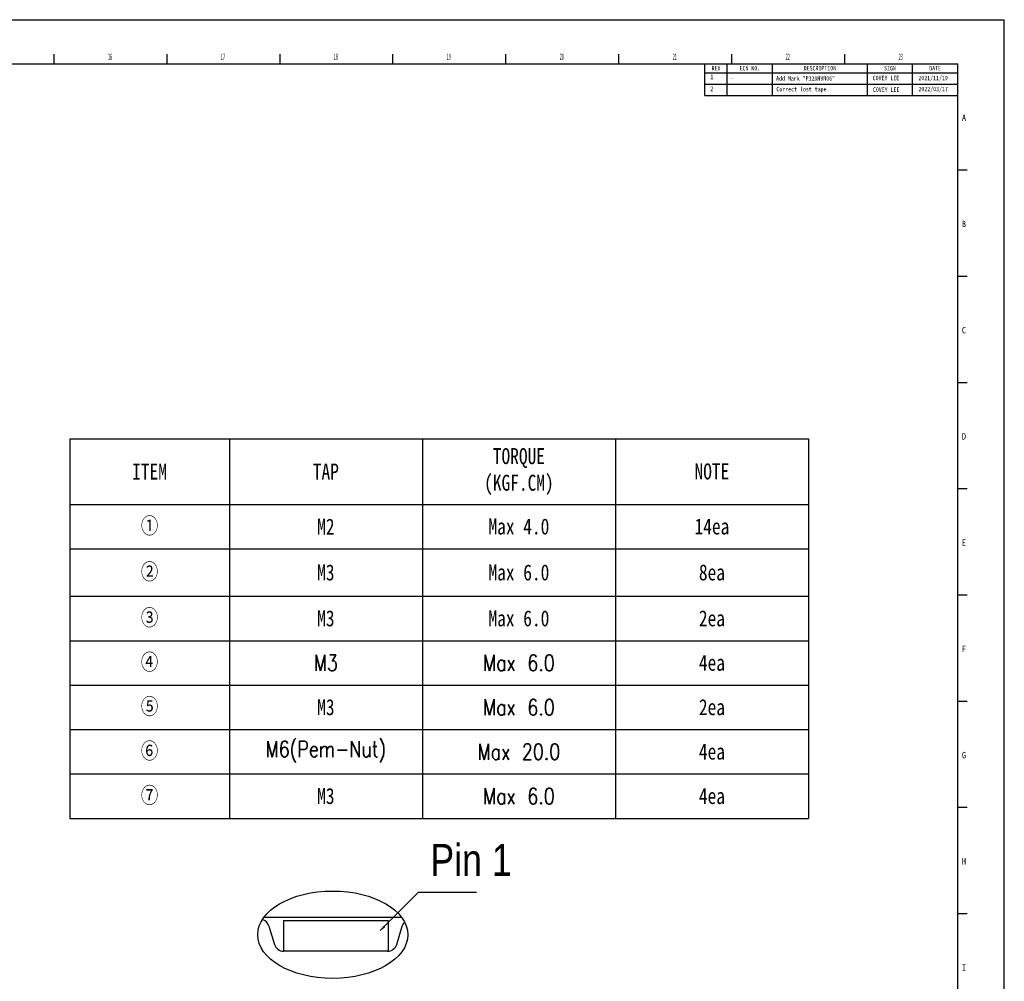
# Model space of a CAD drawing. Header units: millimetres. Extents: x 0 to 3401, y -1 to 1189.
# Tile 40 of 40: x 2784 to 3401, y 587 to 1189. Entities that reach past the tile are written whole.
import ezdxf

# ---------------------------------------------------------------- set-up
doc = ezdxf.new("R2010")
doc.units = ezdxf.units.MM
doc.header["$LTSCALE"] = 65.395
doc.layers.get('0').update_dxf_attribs({"linetype": 'CONTINUOUS'})
doc.layers.add('DIM', color=7, linetype='CONTINUOUS', lineweight=5)
doc.styles.get("Standard").update_dxf_attribs({"font": 'txt', "width": 0.8})
doc.styles.add('TEXTSTYLE_2', font='txt', dxfattribs={"width": 0.4})
doc.dimstyles.get("Standard").update_dxf_attribs({"dimtxt": 3, "dimasz": 3.5, "dimexe": 1.5, "dimexo": 1, "dimtad": 1, "dimzin": 0, "dimdsep": 46, "dimtxsty": 'Standard', "dimblk": '_FILLED', "dimblk1": '_FILLED', "dimblk2": '_FILLED', "dimcen": 0.09, "dimazin": 0, "dimtol": 1, "dimtp": 0.01, "dimtm": 0.01, "dimtfac": 1, "dimtofl": 0, "dimtmove": 0, "dimatfit": 3, "dimldrblk": '_FILLED', "dimfxl": 1, "dimtolj": 1, "dimtzin": 0, "dimarcsym": 0})

# ---------------------------------------------------------------- blocks, each defined once
blk = doc.blocks.new('*T21')
at = {"layer": 'DIM', "color": 0, "linetype": 'ByBlock', "lineweight": -2, "transparency": 16777216}
for p, q in [((0, 0), (462.45, 0)), ((0, 0), (0, -237.57)), ((99.9, 0), (99.9, -237.57)), ((220.75, 0), (220.75, -237.57)), ((341.6, 0), (341.6, -237.57)), ((462.45, 0), (462.45, -237.57)), ((0, -41.13), (462.45, -41.13)), ((0, -68.92), (462.45, -68.92)), ((0, -98.59), (462.45, -98.59)), ((0, -126.39), (462.45, -126.39)), ((0, -154.18), (462.45, -154.18)), ((0, -181.98), (462.45, -181.98)), ((0, -209.77), (462.45, -209.77)), ((0, -237.57), (462.45, -237.57))]:
    blk.add_line(p, q, dxfattribs=at)
at = {"layer": 'DIM', "color": 0, "transparency": 16777216, "char_height": 10, "attachment_point": 5}
for s, insert, width in [('TORQUE\\P(KGF.CM)', (281.18, -20.56), 117.8477), ('ITEM', (49.95, -20.56), 96.9043), ('TAP', (160.33, -20.56), 117.8477), ('NOTE', (402.02, -20.56), 117.8477), ('{\\f宋体|b0|i0|c134|p2;①}', (49.95, -55.03), 96.9043), ('M2', (160.33, -55.03), 117.8477), ('Max 4.0', (281.18, -55.03), 117.8477), ('14ea', (402.02, -55.03), 117.8477), ('{\\f宋体|b0|i0|c134|p2;②}', (49.95, -83.76), 96.9043), ('M3', (160.33, -83.76), 117.8477), ('Max 6.0', (281.18, -83.76), 117.8477), ('8ea', (402.02, -83.76), 117.8477), ('{\\f宋体|b0|i0|c134|p2;③}', (49.95, -112.49), 96.9043), ('M3', (160.33, -112.49), 117.8477), ('Max 6.0', (281.18, -112.49), 117.8477), ('2ea', (402.02, -112.49), 117.8477), ('{\\f宋体|b0|i0|c134|p2;④}', (49.95, -140.28), 96.9043), ('\\Ftxt.shx|c1;M3', (160.33, -140.28), 117.8477), ('\\Ftxt.shx|c1;Max 6.0', (281.18, -140.28), 117.8477), ('4ea', (402.02, -140.28), 117.8477), ('{\\f宋体|b0|i0|c134|p2;⑤}', (49.95, -168.08), 96.9043), ('M3', (160.33, -168.08), 117.8477), ('\\Ftxt.shx|c1;Max 6.0', (281.18, -168.08), 117.8477), ('2ea', (402.02, -168.08), 117.8477), ('\\f宋体|b0|i0|c134|p2;⑥', (49.95, -195.87), 96.9043), ('{\\Ftxt.shx|c1;M6(Pem-Nut)}', (160.33, -195.87), 117.8477), ('\\Ftxt.shx|c1;Max 20.0', (281.18, -195.87), 117.8477), ('4ea', (402.02, -195.87), 117.8477), ('{\\f宋体|b0|i0|c134|p2;⑦}', (49.95, -223.67), 96.9043), ('{\\Ftxt|c1;M3}', (160.33, -223.67), 117.8477), ('\\Ftxt.shx|c1;Max 6.0', (281.18, -223.67), 117.8477), ('{\\Ftxt|c1;4ea}', (402.02, -223.67), 117.8477)]:
    blk.add_mtext(s, dxfattribs=dict(at, insert=insert, width=width))
blk = doc.blocks.new('_FILLED')
at = {"color": 0, "linetype": 'ByBlock'}
blk.add_solid([(0, 0), (-1, 0.21), (-1, -0.21)], dxfattribs=at)

msp = doc.modelspace()

# ---------------------------------------------------------------- linework, layer by layer
at = {"color": 7, "linetype": 'Continuous'}
for p, q in [((1719.317, 1188.526), (3400.817, 1188.526)), ((3400.817, -0.828), (3400.817, 1188.526)), ((2805.973, 1160.997), (2805.973, 1166.996)), ((2876.684, 1160.997), (2876.684, 1166.996)), ((2947.394, 1160.997), (2947.394, 1166.996)), ((3018.105, 1160.997), (3018.105, 1166.996)), ((3088.816, 1160.997), (3088.816, 1166.996)), ((3159.526, 1160.997), (3159.526, 1166.996)), ((3230.237, 1160.997), (3230.237, 1166.996)), ((3300.948, 1160.997), (3300.948, 1166.996)), ((3371.658, 1094.529), (3377.657, 1094.529)), ((3371.658, 1028.061), (3377.657, 1028.061)), ((3371.658, 961.593), (3377.657, 961.593)), ((3371.658, 895.125), (3377.657, 895.125)), ((3371.658, 828.657), (3377.657, 828.657)), ((3371.658, 762.189), (3377.657, 762.189)), ((3371.658, 695.721), (3377.657, 695.721)), ((3371.658, 629.253), (3377.657, 629.253)), ((2937.29, 626.867), (3023.463, 626.867)), ((2949.777, 624.867), (3015.177, 624.867)), ((2949.777, 605.667), (2949.777, 624.867)), ((3015.177, 624.867), (3015.177, 605.727)), ((2940.46, 621.391), (2943.895, 609.943)), ((3020.46, 609.943), (3023.895, 621.391)), ((3014.713, 605.667), (2949.641, 605.667))]:
    msp.add_line(p, q, dxfattribs=at)
at = {"color": 6, "linetype": 'Continuous'}
for p in [(1745.313, 1160.997), (3371.658, 52.436)]:
    msp.add_line(p, (3371.658, 1160.997), dxfattribs=at)
at = {"linetype": 'Continuous'}
for p, q in [((3213.266, 1141.198), (3213.266, 1160.997)), ((3213.266, 1160.997), (3371.658, 1160.997)), ((3227.409, 1141.198), (3227.409, 1160.997)), ((3255.693, 1141.198), (3255.693, 1160.997)), ((3315.09, 1141.198), (3315.09, 1160.997)), ((3343.374, 1141.198), (3343.374, 1160.997)), ((3371.658, 1141.198), (3371.658, 1160.997)), ((3213.266, 1155.34), (3371.658, 1155.34)), ((3213.266, 1148.269), (3371.658, 1148.269)), ((3213.266, 1141.198), (3371.658, 1141.198))]:
    msp.add_line(p, q, dxfattribs=at)
at = {"color": 7, "linetype": 'Continuous'}
for centre, start, end in [((2934.713, 619.667), 16.699244, 74.535952), ((3029.641, 619.667), 135.624674, 163.300756), ((2949.641, 611.667), 196.699244, 270), ((3014.713, 611.667), 270, 343.300756)]:
    msp.add_arc(centre, 6, start, end, dxfattribs=at)
at = {"color": 3}
msp.add_ellipse((2980.377, 615.98), major_axis=(-46.971, 0), ratio=0.5820643, dxfattribs=at)

# ---------------------------------------------------------------- block references
msp.add_blockref('*T21', (2815.76, 926.364))

# ---------------------------------------------------------------- texts
at = {"color": 7, "linetype": 'Continuous', "char_height": 3.9994, "attachment_point": 1, "line_spacing_factor": 0.9, "style": 'TEXTSTYLE_2'}
for s, insert, width in [('16', (2839.646, 1167.361), 8.14163), ('17', (2910.357, 1167.361), 8.14163), ('18', (2981.067, 1167.361), 8.14163), ('19', (3051.778, 1167.361), 8.14163), ('20', (3122.489, 1167.361), 9.42715), ('21', (3193.199, 1167.361), 8.14163), ('22', (3263.91, 1167.361), 9.42715), ('23', (3334.621, 1167.361), 8.99864)]:
    msp.add_mtext(s, dxfattribs=dict(at, insert=insert, width=width))
at = {"linetype": 'Continuous', "line_spacing_factor": 0.9}
for s, insert, char_height, width, attachment_point in [('REV', (3220.337, 1159.583), 2.8284, 10.70762, 2), ('ECN NO.', (3241.551, 1159.583), 2.8284, 23.13249, 2), ('DESCRIPTION', (3285.391, 1159.583), 2.82843, 36.97158, 2), ('SIGN', (3329.232, 1159.583), 2.8284, 13.53604, 2), ('DATE', (3357.516, 1159.583), 2.8284, 14.95026, 2), ('Add Mark "P320HVN06"', (3257.956, 1153.227), 2.82843, 50.4104, 1), ('COVEY LEE', (3318.416, 1153.462), 2.8284, 50.4104, 1), ('2021/11/19', (3346.997, 1153.462), 2.8284, 50.4104, 1), ('-', (3229.671, 1153.219), 2.828, 3.83858, 1), ('Correct lost tape', (3258.123, 1146.481), 2.82843, 50.4104, 1), ('2022/03/17', (3347.029, 1146.563), 2.8284, 50.4104, 1), ('COVEY LEE', (3318.528, 1146.178), 2.8284, 50.4104, 1)]:
    msp.add_mtext(s, dxfattribs=dict(at, insert=insert, char_height=char_height, width=width, attachment_point=attachment_point))
at = {"char_height": 3, "attachment_point": 1}
for s, insert in [('1', (3216.821, 1154.26)), ('2', (3216.711, 1146.775))]:
    msp.add_mtext_dynamic_manual_height_columns(s, width=7.20597, gutter_width=1, heights=[0], dxfattribs=dict(at, insert=insert))
at = {"color": 7, "linetype": 'Continuous', "char_height": 3.999, "attachment_point": 1, "line_spacing_factor": 0.9}
for s, insert, width in [('A', (3374.251, 1129.195), 5.14208), ('B', (3374.251, 1062.726), 4.71357), ('C', (3374.251, 996.258), 4.99924), ('D', (3374.251, 929.79), 5.42775), ('E', (3374.251, 863.322), 4.28507), ('F', (3374.251, 796.854), 4.28507), ('G', (3374.251, 730.386), 4.71357), ('H', (3374.251, 663.918), 4.71357), ('I', (3374.251, 597.45), 3.85656)]:
    msp.add_mtext(s, dxfattribs=dict(at, insert=insert, width=width))
at = {"insert": (3041.47, 672.754), "char_height": 20, "attachment_point": 1}
msp.add_mtext('{\\fArial|b0|i0|c0|p34;Pin 1}', dxfattribs=at)

# ---------------------------------------------------------------- leaders
msp.add_leader([(3010.166, 618.544), (3034.021, 642.614), (3070.34, 642.614)], dimstyle='Standard', override={"dimtxt": 0.1563, "dimgap": 0.09, "dimtad": 0, "dimdec": 4, "dimzin": 0, "dimcen": 0.421299, "dimclrd": 2, "dimadec": 0, "dimazin": 0, "dimtp": 0, "dimtm": 0, "dimtdec": 4, "dimtzin": 0})

doc.saveas('drawing.dxf')
